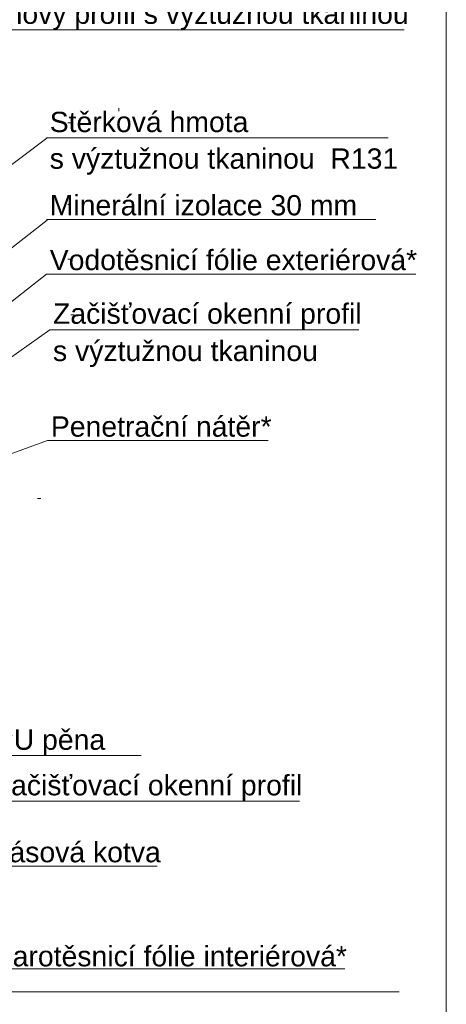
# Model space of a CAD drawing. Header units: millimetres. Extents: x -172116 to -156978, y -29806 to 62594.
# Tile 22 of 23: x -157241 to -156978, y 34068 to 34674. Entities that reach past the tile are written whole.
import ezdxf

# ---------------------------------------------------------------- set-up
doc = ezdxf.new("R2010")
doc.units = ezdxf.units.MM
doc.header["$MEASUREMENT"] = 0
doc.styles.add('GENEROVANÝ_STYL_1', font='txt')

msp = doc.modelspace()

# ---------------------------------------------------------------- linework, layer by layer
at = {"color": 154, "linetype": 'Continuous', "lineweight": 13}
for p, q in [((-157272.97, 34667.95), (-157004, 34667.95)), ((-157179.63, 34617.75), (-157179.63, 34619.75)), ((-157211.05, 34610.71), (-157209.05, 34610.71)), ((-157361.21, 34498), (-157223.82, 34601.13)), ((-157224.09, 34601.48), (-157013.68, 34601.48)), ((-157211.05, 34560.39), (-157209.05, 34560.39)), ((-157390.78, 34420.72), (-157223.65, 34550.6)), ((-157224.09, 34551.16), (-157021.43, 34551.16)), ((-157211.05, 34526.66), (-157209.05, 34526.66)), ((-157390.78, 34386.98), (-157224.09, 34517.43)), ((-157224.09, 34517.43), (-156996.83, 34517.43)), ((-157209.05, 34492.28), (-157207.05, 34492.28)), ((-157361.19, 34384.58), (-157222.09, 34483.05)), ((-157222.09, 34483.05), (-157031.84, 34483.05)), ((-157396.56, 34351.29), (-157223.4, 34415.07)), ((-157223.4, 34415.07), (-157087.59, 34415.07)), ((-157223.4, 34415.07), (-157221.4, 34415.07)), ((-157229.55, 34379.25), (-157227.55, 34379.25)), ((-157257.91, 34220.92), (-157165.83, 34220.91)), ((-157258.54, 34192.85), (-157068.29, 34192.84)), ((-157260.54, 34152.85), (-157155.89, 34152.84)), ((-157257.68, 34089.64), (-157040.43, 34089.63))]:
    msp.add_line(p, q, dxfattribs=at)
at = {"color": 48, "linetype": 'Continuous', "lineweight": 20, "true_color": 0x5a400a}
msp.add_line((-157378.21, 34075.45), (-157007, 34075.45), dxfattribs=at)
at = {"color": 154, "linetype": 'Continuous', "lineweight": 13}
msp.add_lwpolyline([(-157999.97, 34980.01), (-156977.99, 34980.01), (-156977.99, 33512.78), (-157999.97, 33512.78)], close=True, dxfattribs=at)

# ---------------------------------------------------------------- texts
at = {"color": 154, "linetype": 'Continuous', "lineweight": 13, "char_height": 12.5, "attachment_point": 7, "style": 'GENEROVANÝ_STYL_1'}
for s, insert in [('\\A1;{\\pql;\\fArial|b0|i0|c238|p38;Rohový profil s výztužnou tkaninou}', (-157270.97, 34667.8)), ('\\A1;{\\pql;\\fArial|b0|i0|c238|p38;Stěrková hmota }', (-157222.09, 34604.73)), ('\\A1;{\\pql;\\fArial|b0|i0|c238|p38;s výztužnou tkaninou  R131}', (-157222.09, 34578.59)), ('\\A1;{\\pql;\\fArial|b0|i0|c238|p38;Minerální izolace 30 mm}', (-157222.09, 34553.45)), ('\\A1;{\\pql;\\fArial|b0|i0|c238|p38;Vodotěsnicí fólie exteriérová*}', (-157222.09, 34519.73)), ('\\A1;{\\pql;\\fArial|b0|i0|c238|p38;Začišťovací okenní profil}', (-157220.09, 34483.1)), ('\\A1;{\\pql;\\fArial|b0|i0|c238|p38;s výztužnou tkaninou}', (-157220.09, 34460.16)), ('\\A1;{\\pql;\\fArial|b0|i0|c238|p38;Penetrační nátěr*}', (-157221.4, 34417.17))]:
    msp.add_mtext(s, dxfattribs=dict(at, insert=insert))
at = {"color": 154, "linetype": 'Continuous', "lineweight": 13, "char_height": 12.5, "attachment_point": 7, "rotation": 359.9975, "style": 'GENEROVANÝ_STYL_1'}
for s, insert in [('\\A1;{\\pql;\\fArial|b0|i0|c238|p38;PU pěna }', (-157255.91, 34220.76)), ('\\A1;{\\pql;\\fArial|b0|i0|c238|p38;Začišťovací okenní profil}', (-157256.54, 34192.7)), ('\\A1;{\\pql;\\fArial|b0|i0|c238|p38;Pásová kotva}', (-157258.54, 34155.09)), ('\\A1;{\\pql;\\fArial|b0|i0|c238|p38;Parotěsnicí fólie interiérová*}', (-157256.54, 34090.99))]:
    msp.add_mtext(s, dxfattribs=dict(at, insert=insert))

doc.saveas('drawing.dxf')
